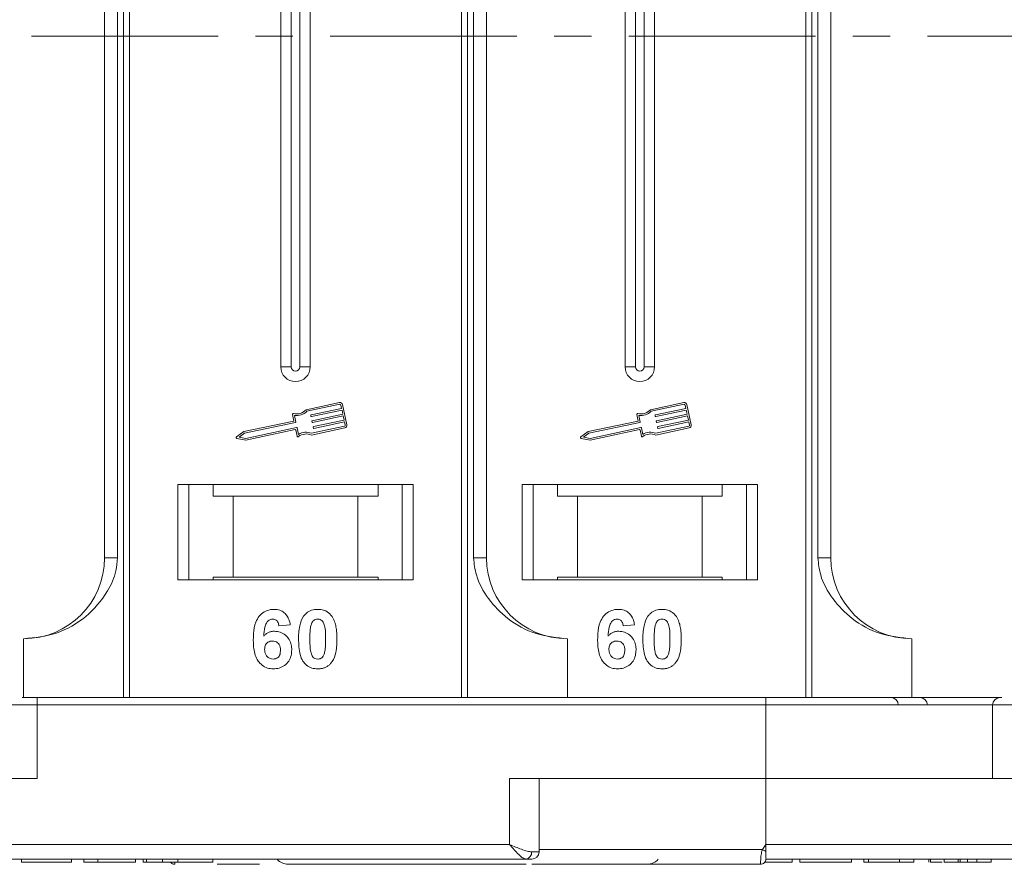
# Model space of a CAD drawing. Header units: millimetres. Extents: x 2145 to 3607, y 659 to 1692.
# Tile 10 of 85: x 2800 to 2867, y 919 to 977. Entities that reach past the tile are written whole.
import ezdxf

# ---------------------------------------------------------------- set-up
doc = ezdxf.new("R2010")
doc.units = ezdxf.units.MM
doc.linetypes.add('CENTERX2', pattern=[20.32, 12.7, -2.54, 2.54, -2.54])

msp = doc.modelspace()

# ---------------------------------------------------------------- linework, layer by layer
at = {"color": 7, "linetype": 'Continuous', "lineweight": 15}
for p, q in [((2807.513, 1020.696), (2807.513, 975.696)), ((2807.932, 975.696), (2807.932, 1020.696)), ((2830.508, 1020.696), (2830.508, 975.696)), ((2830.927, 975.696), (2830.927, 1020.696)), ((2853.938, 1020.696), (2853.938, 975.696)), ((2854.357, 975.696), (2854.357, 1020.696)), ((2806.22, 1011.196), (2806.22, 975.696)), ((2807.105, 975.696), (2807.105, 1011.196)), ((2831.335, 1011.196), (2831.335, 975.696)), ((2832.22, 975.696), (2832.22, 1011.196)), ((2854.764, 1011.196), (2854.764, 975.696)), ((2855.65, 975.696), (2855.65, 1011.196)), ((2818.22, 998.196), (2818.22, 975.696)), ((2818.935, 998.196), (2818.935, 975.696)), ((2819.505, 975.696), (2819.505, 998.196)), ((2820.22, 975.696), (2820.22, 998.196)), ((2841.65, 998.196), (2841.65, 975.696)), ((2842.365, 998.196), (2842.365, 975.696)), ((2842.935, 975.696), (2842.935, 998.196)), ((2843.65, 975.696), (2843.65, 998.196)), ((2806.22, 975.696), (2806.22, 940.196)), ((2807.105, 940.196), (2807.105, 975.696)), ((2807.513, 975.696), (2807.513, 930.696)), ((2807.932, 930.696), (2807.932, 975.696)), ((2818.22, 975.696), (2818.22, 953.196)), ((2818.935, 975.696), (2818.935, 953.196)), ((2819.505, 953.196), (2819.505, 975.696)), ((2820.22, 953.196), (2820.22, 975.696)), ((2830.508, 975.696), (2830.508, 930.696)), ((2830.927, 930.696), (2830.927, 975.696)), ((2831.335, 975.696), (2831.335, 940.196)), ((2832.22, 940.196), (2832.22, 975.696)), ((2841.65, 975.696), (2841.65, 953.196)), ((2842.365, 975.696), (2842.365, 953.196)), ((2842.935, 953.196), (2842.935, 975.696)), ((2843.65, 953.196), (2843.65, 975.696)), ((2853.938, 975.696), (2853.938, 930.696)), ((2854.357, 930.696), (2854.357, 975.696)), ((2854.764, 975.696), (2854.764, 940.196)), ((2855.65, 940.196), (2855.65, 975.696)), ((2818.935, 953.196), (2818.22, 953.196)), ((2820.22, 953.196), (2819.505, 953.196)), ((2842.365, 953.196), (2841.65, 953.196)), ((2843.65, 953.196), (2842.935, 953.196)), ((2822.217, 950.762), (2819.938, 950.281)), ((2845.646, 950.762), (2843.367, 950.281)), ((2822.241, 950.648), (2819.998, 950.174)), ((2820.276, 949.932), (2822.359, 950.372)), ((2822.383, 950.257), (2820.301, 949.818)), ((2822.359, 950.372), (2822.31, 950.602)), ((2822.444, 949.97), (2822.383, 950.257)), ((2822.717, 949.248), (2822.425, 950.626)), ((2845.67, 950.648), (2843.428, 950.174)), ((2843.706, 949.932), (2845.788, 950.372)), ((2845.813, 950.257), (2843.73, 949.818)), ((2845.788, 950.372), (2845.74, 950.602)), ((2845.873, 949.97), (2845.813, 950.257)), ((2846.146, 949.248), (2845.855, 950.626)), ((2819.11, 949.506), (2815.711, 948.788)), ((2819.22, 949.409), (2815.759, 948.678)), ((2819.016, 949.95), (2819.11, 949.506)), ((2819.149, 949.888), (2819.243, 949.444)), ((2820.266, 949.84), (2820.254, 949.898)), ((2820.351, 949.438), (2820.339, 949.495)), ((2820.361, 949.53), (2822.444, 949.97)), ((2822.468, 949.855), (2820.386, 949.415)), ((2820.446, 949.128), (2822.529, 949.568)), ((2822.553, 949.453), (2820.471, 949.013)), ((2822.529, 949.568), (2822.468, 949.855)), ((2822.602, 949.223), (2822.553, 949.453)), ((2842.539, 949.506), (2839.141, 948.788)), ((2842.65, 949.409), (2839.188, 948.678)), ((2842.445, 949.95), (2842.539, 949.506)), ((2842.578, 949.888), (2842.672, 949.444)), ((2843.695, 949.84), (2843.683, 949.898)), ((2843.78, 949.438), (2843.768, 949.495)), ((2843.791, 949.53), (2845.873, 949.97)), ((2845.898, 949.855), (2843.815, 949.415)), ((2843.876, 949.128), (2845.958, 949.568)), ((2845.983, 949.453), (2843.9, 949.013)), ((2845.958, 949.568), (2845.898, 949.855)), ((2846.031, 949.223), (2845.983, 949.453)), ((2815.711, 948.788), (2815.209, 948.437)), ((2815.832, 948.333), (2819.293, 949.064)), ((2815.832, 948.213), (2819.202, 948.925)), ((2819.237, 948.903), (2819.325, 948.487)), ((2819.328, 949.042), (2819.422, 948.598)), ((2820.302, 948.557), (2822.581, 949.039)), ((2820.314, 948.68), (2822.556, 949.154)), ((2820.436, 949.036), (2820.424, 949.093)), ((2839.141, 948.788), (2838.638, 948.437)), ((2839.261, 948.333), (2842.722, 949.064)), ((2839.262, 948.213), (2842.632, 948.925)), ((2842.667, 948.903), (2842.754, 948.487)), ((2842.757, 949.042), (2842.851, 948.598)), ((2843.732, 948.557), (2846.01, 949.039)), ((2843.743, 948.68), (2845.986, 949.154)), ((2843.865, 949.036), (2843.853, 949.093)), ((2815.231, 948.331), (2815.832, 948.213)), ((2815.759, 948.678), (2815.39, 948.42)), ((2815.39, 948.42), (2815.832, 948.333)), ((2838.661, 948.331), (2839.262, 948.213)), ((2839.188, 948.678), (2838.819, 948.42)), ((2838.819, 948.42), (2839.261, 948.333)), ((2827.22, 945.196), (2811.22, 945.196)), ((2811.22, 945.196), (2811.22, 938.696)), ((2811.97, 938.696), (2811.97, 945.196)), ((2813.606, 945.196), (2813.606, 944.396)), ((2824.834, 944.396), (2824.834, 945.196)), ((2826.47, 945.196), (2826.47, 938.696)), ((2827.22, 938.696), (2827.22, 945.196)), ((2850.65, 945.196), (2834.65, 945.196)), ((2834.65, 945.196), (2834.65, 938.696)), ((2835.4, 938.696), (2835.4, 945.196)), ((2837.036, 945.196), (2837.036, 944.396)), ((2848.263, 944.396), (2848.263, 945.196)), ((2849.9, 945.196), (2849.9, 938.696)), ((2850.65, 938.696), (2850.65, 945.196)), ((2813.606, 944.396), (2814.97, 944.396)), ((2814.97, 944.396), (2814.97, 938.896)), ((2814.97, 944.396), (2823.47, 944.396)), ((2823.47, 938.896), (2823.47, 944.396)), ((2823.47, 944.396), (2824.834, 944.396)), ((2837.036, 944.396), (2838.4, 944.396)), ((2838.4, 944.396), (2838.4, 938.896)), ((2838.4, 944.396), (2846.9, 944.396)), ((2846.9, 938.896), (2846.9, 944.396)), ((2846.9, 944.396), (2848.263, 944.396)), ((2806.22, 940.196), (2807.105, 940.196)), ((2831.335, 940.196), (2832.22, 940.196)), ((2854.764, 940.196), (2855.65, 940.196)), ((2811.22, 938.696), (2827.22, 938.696)), ((2814.97, 938.896), (2813.606, 938.896)), ((2813.606, 938.696), (2813.606, 938.896)), ((2814.97, 938.896), (2823.47, 938.896)), ((2824.834, 938.896), (2823.47, 938.896)), ((2824.834, 938.896), (2824.834, 938.696)), ((2834.65, 938.696), (2850.65, 938.696)), ((2838.4, 938.896), (2837.036, 938.896)), ((2837.036, 938.696), (2837.036, 938.896)), ((2838.4, 938.896), (2846.9, 938.896)), ((2848.263, 938.896), (2846.9, 938.896)), ((2848.263, 938.896), (2848.263, 938.696)), ((2818.861, 935.652), (2818.092, 935.568)), ((2842.291, 935.652), (2841.521, 935.568)), ((2800.72, 930.696), (2800.72, 934.696)), ((2837.72, 934.696), (2837.72, 930.696)), ((2861.15, 934.696), (2861.15, 930.696)), ((2801.649, 930.196), (2801.649, 930.696)), ((2851.22, 930.696), (2801.649, 930.696)), ((2851.22, 930.196), (2851.22, 930.696)), ((2799.649, 930.196), (2801.649, 930.196)), ((2801.649, 925.196), (2801.649, 930.196)), ((2801.649, 930.196), (2851.22, 930.196)), ((2851.22, 930.196), (2851.22, 925.196)), ((2851.22, 930.196), (2866.649, 930.196)), ((2866.649, 930.196), (2866.649, 925.196)), ((2866.649, 930.196), (2868.649, 930.196)), ((2784.22, 925.196), (2801.649, 925.196)), ((2851.22, 925.196), (2833.792, 925.196)), ((2833.792, 925.196), (2833.792, 920.696)), ((2835.792, 920.196), (2835.792, 925.196)), ((2851.22, 920.696), (2851.22, 925.196)), ((2851.22, 925.196), (2868.649, 925.196)), ((2833.792, 920.696), (2784.22, 920.696)), ((2850.986, 920.346), (2851.22, 920.696)), ((2900.792, 920.696), (2851.22, 920.696)), ((2835.282, 920.196), (2835.792, 920.196)), ((2835.792, 920.346), (2850.986, 920.346)), ((2784.22, 919.696), (2808.848, 919.696)), ((2784.22, 919.696), (2834.91, 919.696)), ((2800.579, 919.696), (2800.579, 919.496)), ((2800.579, 919.496), (2803.977, 919.496)), ((2803.977, 919.696), (2803.977, 919.496)), ((2804.81, 919.696), (2804.81, 919.496)), ((2804.81, 919.496), (2805.771, 919.496)), ((2805.771, 919.696), (2805.771, 919.496)), ((2805.771, 919.496), (2808.335, 919.496)), ((2808.335, 919.696), (2808.335, 919.496)), ((2808.848, 919.696), (2808.848, 919.496)), ((2809.072, 919.696), (2809.072, 919.496)), ((2810.159, 919.696), (2810.159, 919.496)), ((2811, 919.346), (2811, 919.346)), ((2811.213, 919.696), (2811.213, 919.496)), ((2813.592, 919.696), (2813.592, 919.496)), ((2850.87, 919.346), (2850.87, 919.346)), ((2851.22, 919.698), (2851.22, 919.696)), ((2851.22, 919.696), (2901.91, 919.696)), ((2851.22, 919.696), (2875.848, 919.696)), ((2853.021, 919.696), (2853.021, 919.496)), ((2853.534, 919.496), (2853.534, 919.696)), ((2853.534, 919.496), (2857.06, 919.496)), ((2857.06, 919.696), (2857.06, 919.496)), ((2857.893, 919.696), (2857.893, 919.496)), ((2857.893, 919.496), (2858.214, 919.496)), ((2858.214, 919.696), (2858.214, 919.496)), ((2858.214, 919.496), (2860.329, 919.496)), ((2860.329, 919.496), (2860.329, 919.696)), ((2860.329, 919.496), (2861.291, 919.496)), ((2861.291, 919.696), (2861.291, 919.496)), ((2862.316, 919.696), (2862.316, 919.496)), ((2862.425, 919.696), (2862.425, 919.496)), ((2863.348, 919.696), (2863.348, 919.496)), ((2864.31, 919.496), (2863.348, 919.496)), ((2864.31, 919.696), (2864.31, 919.496)), ((2864.44, 919.696), (2864.44, 919.496)), ((2864.955, 919.696), (2864.955, 919.496)), ((2865.592, 919.696), (2865.592, 919.496)), ((2865.592, 919.496), (2866.553, 919.496)), ((2866.553, 919.696), (2866.553, 919.496))]:
    msp.add_line(p, q, dxfattribs=at)
at = {"color": 1, "linetype": 'CENTERX2', "lineweight": 13}
msp.add_line((3443.874, 975.696), (2605.791, 975.696), dxfattribs=at)
at = {"color": 7, "linetype": 'Continuous', "lineweight": 15}
for centre, radius, start, end in [((2819.22, 953.196), 1, 180, 0), ((2819.22, 953.196), 0.285, 180, 0), ((2842.65, 953.196), 1, 180, 0), ((2842.65, 953.196), 0.285, 180, 0), ((2822.253, 950.59), 0.176, 11.9297, 101.9297), ((2845.682, 950.59), 0.176, 11.9297, 101.9297), ((2819.292, 950.868), 0.873, 256.41469, 317.74736), ((2819.292, 950.868), 0.99, 261.69305, 315.48899), ((2822.253, 950.59), 0.0587, 11.9297, 101.9297), ((2842.721, 950.868), 0.873, 256.41469, 317.74736), ((2842.721, 950.868), 0.99, 261.69305, 315.48899), ((2845.682, 950.59), 0.0587, 11.9297, 101.9297), ((2819.073, 949.962), 0.0587, 76.41469, 191.9297), ((2819.214, 949.438), 0.0294, 281.9297, 11.9297), ((2820.282, 949.904), 0.0294, 101.9297, 191.9297), ((2820.295, 949.846), 0.0294, 191.9297, 281.9297), ((2820.367, 949.502), 0.0294, 101.9297, 191.9297), ((2820.38, 949.444), 0.0294, 191.9297, 281.9297), ((2842.503, 949.962), 0.0587, 76.41469, 191.9297), ((2842.644, 949.438), 0.0294, 281.9297, 11.9297), ((2843.712, 949.904), 0.0294, 101.9297, 191.9297), ((2843.724, 949.846), 0.0294, 191.9297, 281.9297), ((2843.797, 949.502), 0.0294, 101.9297, 191.9297), ((2843.809, 949.444), 0.0294, 191.9297, 281.9297), ((2819.208, 948.897), 0.0294, 11.9297, 101.9297), ((2819.299, 949.036), 0.0294, 11.9297, 101.9297), ((2819.949, 947.759), 0.99, 68.37041, 122.16635), ((2820.452, 949.099), 0.0294, 101.9297, 191.9297), ((2820.465, 949.042), 0.0294, 191.9297, 281.9297), ((2822.544, 949.211), 0.0587, 281.9297, 11.9297), ((2822.544, 949.211), 0.176, 281.9297, 11.9297), ((2842.638, 948.897), 0.0294, 11.9297, 101.9297), ((2842.728, 949.036), 0.0294, 11.9297, 101.9297), ((2843.378, 947.759), 0.99, 68.37041, 122.16635), ((2843.882, 949.099), 0.0294, 101.9297, 191.9297), ((2843.894, 949.042), 0.0294, 191.9297, 281.9297), ((2845.974, 949.211), 0.0587, 281.9297, 11.9297), ((2845.974, 949.211), 0.176, 281.9297, 11.9297), ((2815.243, 948.389), 0.0587, 124.95116, 258.90824), ((2819.382, 948.499), 0.0587, 191.9297, 307.44471), ((2819.949, 947.759), 0.873, 66.11204, 127.44471), ((2838.672, 948.389), 0.0587, 124.95116, 258.90824), ((2842.812, 948.499), 0.0587, 191.9297, 307.44471), ((2843.378, 947.759), 0.873, 66.11204, 127.44471), ((2800.72, 940.196), 5.5, 270, 0), ((2837.72, 940.196), 5.5, 180, 270), ((2861.15, 940.196), 5.5, 180, 270), ((2859.738, 930.196), 0.5, 0, 90), ((2861.721, 930.196), 0.5, 0, 90), ((2867.149, 930.196), 0.5, 90, 180), ((2834.835, 920.14), 0.451, 279.5202, 7.08135), ((2835.292, 920.196), 0.5, 270, 0), ((2886.764, 987.273), 75.89, 241.87179, 242.07191), ((2811, 919.696), 0.35, 215.64347, 270.00182), ((2818.72, 920.346), 1, 221.2946, 270), ((2843.15, 920.346), 1, 270, 319.04573), ((2850.87, 919.696), 0.35, 269.99809, 359.99965)]:
    msp.add_arc(centre, radius, start, end, dxfattribs=at)
for points, knots in [([(2800.72, 934.696), (2801.48, 934.772), (2803, 934.925), (2805.022, 936.115), (2806.354, 937.665), (2807.014, 939.109), (2807.081, 939.902), (2807.105, 940.196)], [0, 0, 0, 0, 0.249096, 0.498243, 0.745205, 0.90541, 1, 1, 1, 1]), ([(2831.335, 940.196), (2831.378, 939.805), (2831.49, 938.806), (2832.313, 937.352), (2833.683, 935.939), (2835.548, 934.903), (2836.999, 934.764), (2837.72, 934.696)], [0, 0, 0, 0, 0.125713, 0.321276, 0.524466, 0.763484, 1, 1, 1, 1]), ([(2854.764, 940.196), (2854.808, 939.805), (2854.919, 938.806), (2855.743, 937.352), (2857.112, 935.939), (2858.978, 934.903), (2860.428, 934.764), (2861.15, 934.696)], [0, 0, 0, 0, 0.125713, 0.321276, 0.524466, 0.763484, 1, 1, 1, 1]), ([(2816.348, 934.642), (2816.351, 934.775), (2816.36, 935.177), (2816.451, 935.733), (2816.729, 936.241), (2817.076, 936.544), (2817.445, 936.681), (2817.679, 936.692), (2817.763, 936.696)], [0, 0, 0, 0, 0.142337, 0.429127, 0.589943, 0.751205, 0.909895, 1, 1, 1, 1]), ([(2817.763, 936.696), (2817.899, 936.685), (2818.145, 936.666), (2818.458, 936.482), (2818.699, 936.205), (2818.815, 935.908), (2818.851, 935.709), (2818.861, 935.652)], [0, 0, 0, 0, 0.242691, 0.439002, 0.635006, 0.895059, 1, 1, 1, 1]), ([(2819.821, 936.29), (2819.865, 936.34), (2819.956, 936.442), (2820.124, 936.557), (2820.313, 936.64), (2820.482, 936.678), (2820.624, 936.693), (2820.696, 936.695), (2820.733, 936.696)], [0, 0, 0, 0, 0.193776, 0.3936, 0.587864, 0.788908, 0.894169, 1, 1, 1, 1]), ([(2820.733, 936.696), (2820.8, 936.694), (2820.934, 936.689), (2821.132, 936.645), (2821.323, 936.568), (2821.468, 936.469), (2821.575, 936.371), (2821.623, 936.313), (2821.648, 936.285)], [0, 0, 0, 0, 0.192627, 0.388684, 0.582013, 0.783201, 0.891038, 1, 1, 1, 1]), ([(2839.778, 934.642), (2839.781, 934.775), (2839.789, 935.177), (2839.88, 935.733), (2840.158, 936.241), (2840.505, 936.544), (2840.875, 936.681), (2841.108, 936.692), (2841.193, 936.696)], [0, 0, 0, 0, 0.142337, 0.429127, 0.589943, 0.751205, 0.909895, 1, 1, 1, 1]), ([(2841.193, 936.696), (2841.329, 936.685), (2841.575, 936.666), (2841.887, 936.482), (2842.129, 936.205), (2842.244, 935.908), (2842.28, 935.709), (2842.291, 935.652)], [0, 0, 0, 0, 0.242691, 0.439002, 0.635006, 0.895059, 1, 1, 1, 1]), ([(2843.251, 936.29), (2843.295, 936.34), (2843.385, 936.442), (2843.554, 936.557), (2843.743, 936.64), (2843.912, 936.678), (2844.053, 936.693), (2844.126, 936.695), (2844.162, 936.696)], [0, 0, 0, 0, 0.193776, 0.3936, 0.587864, 0.788908, 0.894169, 1, 1, 1, 1]), ([(2844.162, 936.696), (2844.229, 936.694), (2844.364, 936.689), (2844.562, 936.645), (2844.753, 936.568), (2844.897, 936.469), (2845.004, 936.371), (2845.053, 936.313), (2845.077, 936.285)], [0, 0, 0, 0, 0.192627, 0.388684, 0.582013, 0.783201, 0.891038, 1, 1, 1, 1]), ([(2817.665, 936.029), (2817.611, 936.024), (2817.503, 936.013), (2817.35, 935.913), (2817.208, 935.741), (2817.1, 935.379), (2817.076, 935.078), (2817.059, 934.874)], [0, 0, 0, 0, 0.112049, 0.22438, 0.370115, 0.570276, 1, 1, 1, 1]), ([(2818.092, 935.568), (2818.079, 935.645), (2818.06, 935.767), (2817.97, 935.911), (2817.864, 935.992), (2817.756, 936.025), (2817.69, 936.028), (2817.665, 936.029)], [0, 0, 0, 0, 0.33384, 0.5245467, 0.7163724, 0.8918244, 1, 1, 1, 1]), ([(2819.425, 934.677), (2819.428, 934.81), (2819.433, 935.113), (2819.505, 935.641), (2819.646, 936.061), (2819.804, 936.267), (2819.821, 936.29)], [0, 0, 0, 0, 0.237381, 0.538918, 0.949082, 1, 1, 1, 1]), ([(2820.28, 935.636), (2820.304, 935.706), (2820.342, 935.818), (2820.45, 935.944), (2820.574, 936.01), (2820.673, 936.027), (2820.727, 936.029), (2820.733, 936.029)], [0, 0, 0, 0, 0.334804, 0.542561, 0.750382, 0.970721, 1, 1, 1, 1]), ([(2820.733, 936.029), (2820.79, 936.023), (2820.891, 936.013), (2821.02, 935.938), (2821.13, 935.798), (2821.23, 935.527), (2821.267, 935.13), (2821.27, 934.824), (2821.271, 934.669)], [0, 0, 0, 0, 0.105646, 0.186221, 0.267042, 0.431541, 0.712708, 1, 1, 1, 1]), ([(2821.648, 936.285), (2821.687, 936.231), (2821.767, 936.121), (2821.872, 935.889), (2821.962, 935.594), (2822.012, 935.262), (2822.037, 934.953), (2822.039, 934.763), (2822.041, 934.669)], [0, 0, 0, 0, 0.118432, 0.239329, 0.449434, 0.664178, 0.83182, 1, 1, 1, 1]), ([(2841.094, 936.029), (2841.04, 936.024), (2840.932, 936.013), (2840.78, 935.913), (2840.638, 935.741), (2840.529, 935.379), (2840.505, 935.078), (2840.489, 934.874)], [0, 0, 0, 0, 0.112049, 0.22438, 0.370115, 0.570276, 1, 1, 1, 1]), ([(2841.521, 935.568), (2841.509, 935.645), (2841.489, 935.767), (2841.399, 935.911), (2841.294, 935.992), (2841.186, 936.025), (2841.119, 936.028), (2841.094, 936.029)], [0, 0, 0, 0, 0.33384, 0.5245467, 0.7163724, 0.8918244, 1, 1, 1, 1]), ([(2842.855, 934.677), (2842.857, 934.81), (2842.862, 935.113), (2842.934, 935.641), (2843.075, 936.061), (2843.233, 936.267), (2843.251, 936.29)], [0, 0, 0, 0, 0.237381, 0.538918, 0.949082, 1, 1, 1, 1]), ([(2843.71, 935.636), (2843.733, 935.706), (2843.771, 935.818), (2843.88, 935.944), (2844.003, 936.01), (2844.102, 936.027), (2844.156, 936.029), (2844.162, 936.029)], [0, 0, 0, 0, 0.334804, 0.542561, 0.750382, 0.970721, 1, 1, 1, 1]), ([(2844.162, 936.029), (2844.22, 936.023), (2844.321, 936.013), (2844.449, 935.938), (2844.56, 935.798), (2844.66, 935.527), (2844.696, 935.13), (2844.699, 934.824), (2844.701, 934.669)], [0, 0, 0, 0, 0.105646, 0.186221, 0.267042, 0.431541, 0.712708, 1, 1, 1, 1]), ([(2845.077, 936.285), (2845.117, 936.231), (2845.196, 936.121), (2845.302, 935.889), (2845.391, 935.594), (2845.441, 935.262), (2845.466, 934.953), (2845.469, 934.763), (2845.47, 934.669)], [0, 0, 0, 0, 0.118432, 0.239329, 0.449434, 0.664178, 0.83182, 1, 1, 1, 1]), ([(2820.194, 934.669), (2820.195, 934.735), (2820.196, 934.869), (2820.202, 935.049), (2820.212, 935.211), (2820.226, 935.354), (2820.244, 935.496), (2820.268, 935.59), (2820.28, 935.636)], [0, 0, 0, 0, 0.20527, 0.410616, 0.557148, 0.703844, 0.851475, 1, 1, 1, 1]), ([(2843.624, 934.669), (2843.624, 934.735), (2843.625, 934.869), (2843.631, 935.049), (2843.641, 935.211), (2843.655, 935.354), (2843.674, 935.496), (2843.698, 935.59), (2843.71, 935.636)], [0, 0, 0, 0, 0.20527, 0.410616, 0.557148, 0.703844, 0.851475, 1, 1, 1, 1]), ([(2817.059, 934.874), (2817.105, 934.922), (2817.2, 935.02), (2817.345, 935.111), (2817.473, 935.161), (2817.571, 935.189), (2817.675, 935.205), (2817.746, 935.207), (2817.782, 935.209)], [0, 0, 0, 0, 0.243654, 0.49576, 0.617892, 0.741503, 0.870025, 1, 1, 1, 1]), ([(2817.782, 935.209), (2817.917, 935.196), (2818.19, 935.171), (2818.538, 934.956), (2818.804, 934.654), (2818.945, 934.301), (2818.958, 934.057), (2818.964, 933.949)], [0, 0, 0, 0, 0.210216, 0.421975, 0.620016, 0.831037, 1, 1, 1, 1]), ([(2820.733, 932.644), (2820.598, 932.655), (2820.326, 932.675), (2819.972, 932.873), (2819.684, 933.187), (2819.451, 933.798), (2819.436, 934.318), (2819.425, 934.677)], [0, 0, 0, 0, 0.1475277, 0.2965695, 0.43214, 0.6087374, 1, 1, 1, 1]), ([(2820.733, 933.311), (2820.665, 933.319), (2820.555, 933.332), (2820.426, 933.419), (2820.323, 933.569), (2820.23, 933.841), (2820.201, 934.231), (2820.197, 934.522), (2820.194, 934.669)], [0, 0, 0, 0, 0.125351, 0.202197, 0.279182, 0.459742, 0.727968, 1, 1, 1, 1]), ([(2821.271, 934.669), (2821.271, 934.602), (2821.27, 934.469), (2821.264, 934.288), (2821.254, 934.127), (2821.24, 933.985), (2821.221, 933.843), (2821.198, 933.75), (2821.186, 933.704)], [0, 0, 0, 0, 0.205942, 0.411959, 0.558149, 0.704502, 0.851801, 1, 1, 1, 1]), ([(2822.041, 934.669), (2822.038, 934.535), (2822.033, 934.232), (2821.963, 933.711), (2821.825, 933.289), (2821.668, 933.081), (2821.645, 933.051)], [0, 0, 0, 0, 0.236629, 0.537361, 0.932986, 1, 1, 1, 1]), ([(2840.489, 934.874), (2840.535, 934.922), (2840.629, 935.02), (2840.775, 935.111), (2840.902, 935.161), (2841.001, 935.189), (2841.105, 935.205), (2841.176, 935.207), (2841.211, 935.209)], [0, 0, 0, 0, 0.243654, 0.49576, 0.617892, 0.741503, 0.870025, 1, 1, 1, 1]), ([(2841.211, 935.209), (2841.347, 935.196), (2841.619, 935.171), (2841.968, 934.956), (2842.233, 934.654), (2842.375, 934.301), (2842.388, 934.057), (2842.393, 933.949)], [0, 0, 0, 0, 0.210216, 0.421975, 0.620016, 0.831037, 1, 1, 1, 1]), ([(2844.162, 932.644), (2844.027, 932.655), (2843.755, 932.675), (2843.402, 932.873), (2843.113, 933.187), (2842.88, 933.798), (2842.865, 934.318), (2842.855, 934.677)], [0, 0, 0, 0, 0.1475277, 0.2965695, 0.43214, 0.6087374, 1, 1, 1, 1]), ([(2844.162, 933.311), (2844.094, 933.319), (2843.984, 933.332), (2843.855, 933.419), (2843.753, 933.569), (2843.659, 933.841), (2843.63, 934.231), (2843.626, 934.522), (2843.624, 934.669)], [0, 0, 0, 0, 0.125351, 0.202197, 0.279182, 0.459742, 0.727968, 1, 1, 1, 1]), ([(2844.701, 934.669), (2844.7, 934.602), (2844.699, 934.469), (2844.694, 934.288), (2844.683, 934.127), (2844.669, 933.985), (2844.651, 933.843), (2844.627, 933.75), (2844.615, 933.704)], [0, 0, 0, 0, 0.205942, 0.411959, 0.558149, 0.704502, 0.851801, 1, 1, 1, 1]), ([(2845.47, 934.669), (2845.468, 934.535), (2845.463, 934.232), (2845.392, 933.711), (2845.254, 933.289), (2845.097, 933.081), (2845.074, 933.051)], [0, 0, 0, 0, 0.236629, 0.537361, 0.932986, 1, 1, 1, 1]), ([(2817.706, 932.644), (2817.57, 932.655), (2817.299, 932.676), (2816.939, 932.877), (2816.647, 933.182), (2816.407, 933.718), (2816.352, 934.229), (2816.349, 934.584), (2816.348, 934.642)], [0, 0, 0, 0, 0.148269, 0.297647, 0.442421, 0.607851, 0.935658, 1, 1, 1, 1]), ([(2817.118, 933.967), (2817.122, 934.049), (2817.13, 934.185), (2817.222, 934.355), (2817.344, 934.463), (2817.492, 934.532), (2817.6, 934.539), (2817.652, 934.542)], [0, 0, 0, 0, 0.2767209, 0.4568705, 0.6370074, 0.8240683, 1, 1, 1, 1]), ([(2817.652, 934.542), (2817.72, 934.537), (2817.845, 934.527), (2818.005, 934.432), (2818.124, 934.297), (2818.186, 934.113), (2818.192, 933.98), (2818.194, 933.91)], [0, 0, 0, 0, 0.213757, 0.394944, 0.576585, 0.777311, 1, 1, 1, 1]), ([(2841.135, 932.644), (2841, 932.655), (2840.728, 932.676), (2840.369, 932.877), (2840.077, 933.182), (2839.837, 933.718), (2839.782, 934.229), (2839.778, 934.584), (2839.778, 934.642)], [0, 0, 0, 0, 0.148269, 0.297647, 0.442421, 0.607851, 0.935658, 1, 1, 1, 1]), ([(2840.547, 933.967), (2840.552, 934.049), (2840.56, 934.185), (2840.651, 934.355), (2840.773, 934.463), (2840.922, 934.532), (2841.029, 934.539), (2841.081, 934.542)], [0, 0, 0, 0, 0.2767209, 0.4568705, 0.6370074, 0.8240683, 1, 1, 1, 1]), ([(2841.081, 934.542), (2841.149, 934.537), (2841.274, 934.527), (2841.435, 934.432), (2841.554, 934.297), (2841.616, 934.113), (2841.621, 933.98), (2841.624, 933.91)], [0, 0, 0, 0, 0.213757, 0.394944, 0.576585, 0.777311, 1, 1, 1, 1]), ([(2817.69, 933.311), (2817.623, 933.318), (2817.486, 933.333), (2817.31, 933.45), (2817.184, 933.607), (2817.126, 933.789), (2817.12, 933.909), (2817.118, 933.967)], [0, 0, 0, 0, 0.207905, 0.419981, 0.630626, 0.821735, 1, 1, 1, 1]), ([(2818.194, 933.91), (2818.19, 933.824), (2818.184, 933.686), (2818.111, 933.507), (2818.001, 933.398), (2817.857, 933.324), (2817.749, 933.316), (2817.69, 933.311)], [0, 0, 0, 0, 0.2886974, 0.4635526, 0.6399417, 0.8018084, 1, 1, 1, 1]), ([(2818.964, 933.949), (2818.956, 933.815), (2818.94, 933.545), (2818.775, 933.163), (2818.489, 932.864), (2818.116, 932.673), (2817.843, 932.654), (2817.706, 932.644)], [0, 0, 0, 0, 0.1978309, 0.3972998, 0.5989102, 0.7987412, 1, 1, 1, 1]), ([(2821.186, 933.704), (2821.162, 933.635), (2821.124, 933.523), (2821.017, 933.398), (2820.895, 933.332), (2820.796, 933.314), (2820.741, 933.311), (2820.733, 933.311)], [0, 0, 0, 0, 0.3336776, 0.5404125, 0.7472639, 0.9612091, 1, 1, 1, 1]), ([(2841.12, 933.311), (2841.052, 933.318), (2840.915, 933.333), (2840.74, 933.45), (2840.613, 933.607), (2840.555, 933.789), (2840.55, 933.909), (2840.547, 933.967)], [0, 0, 0, 0, 0.207905, 0.419981, 0.630626, 0.821735, 1, 1, 1, 1]), ([(2841.624, 933.91), (2841.62, 933.824), (2841.613, 933.686), (2841.54, 933.507), (2841.43, 933.398), (2841.286, 933.324), (2841.179, 933.316), (2841.12, 933.311)], [0, 0, 0, 0, 0.2886974, 0.4635526, 0.6399417, 0.8018084, 1, 1, 1, 1]), ([(2842.393, 933.949), (2842.385, 933.815), (2842.37, 933.545), (2842.204, 933.163), (2841.919, 932.864), (2841.545, 932.673), (2841.272, 932.654), (2841.135, 932.644)], [0, 0, 0, 0, 0.1978309, 0.3972998, 0.5989102, 0.7987412, 1, 1, 1, 1]), ([(2844.615, 933.704), (2844.592, 933.635), (2844.554, 933.523), (2844.446, 933.398), (2844.325, 933.332), (2844.225, 933.314), (2844.171, 933.311), (2844.162, 933.311)], [0, 0, 0, 0, 0.3336776, 0.5404125, 0.7472639, 0.9612091, 1, 1, 1, 1]), ([(2821.645, 933.051), (2821.6, 933.001), (2821.51, 932.899), (2821.341, 932.783), (2821.153, 932.7), (2820.983, 932.662), (2820.842, 932.647), (2820.769, 932.645), (2820.733, 932.644)], [0, 0, 0, 0, 0.193769, 0.393564, 0.587886, 0.789131, 0.894283, 1, 1, 1, 1]), ([(2845.074, 933.051), (2845.03, 933.001), (2844.94, 932.899), (2844.771, 932.783), (2844.582, 932.7), (2844.413, 932.662), (2844.272, 932.647), (2844.199, 932.645), (2844.162, 932.644)], [0, 0, 0, 0, 0.193769, 0.393564, 0.587886, 0.789131, 0.894283, 1, 1, 1, 1]), ([(2801.649, 930.696), (2801.49, 930.696), (2801.164, 930.696), (2800.804, 930.696), (2800.66, 930.696), (2800.627, 930.696)], [0, 0, 0, 0, 0.421218, 0.866389, 1, 1, 1, 1]), ([(2867.277, 930.696), (2866.987, 930.696), (2865.742, 930.696), (2863.096, 930.696), (2859.373, 930.696), (2855.286, 930.696), (2852.561, 930.696), (2851.22, 930.696)], [0, 0, 0, 0, 0.060519, 0.259148, 0.513188, 0.76031, 1, 1, 1, 1]), ([(2834.91, 919.696), (2834.842, 919.713), (2834.698, 919.748), (2834.419, 919.999), (2834.109, 920.328), (2833.898, 920.573), (2833.792, 920.696)], [0, 0, 0, 0, 0.23435, 0.498195, 0.748869, 1, 1, 1, 1]), ([(2833.792, 920.696), (2834.061, 920.579), (2834.48, 920.399), (2834.978, 920.227), (2835.188, 920.206), (2835.282, 920.196)], [0, 0, 0, 0, 0.498413, 0.772928, 1, 1, 1, 1]), ([(2850.87, 919.346), (2850.87, 919.353), (2850.869, 919.366), (2850.87, 919.469), (2850.872, 919.615), (2850.884, 919.799), (2850.903, 919.981), (2850.933, 920.168), (2850.969, 920.29), (2850.986, 920.346)], [0, 0, 0, 0, 0.172016, 0.312756, 0.499599, 0.630391, 0.758026, 0.889228, 1, 1, 1, 1]), ([(2851.22, 920.221), (2851.22, 920.129), (2851.22, 919.944), (2851.22, 919.782), (2851.22, 919.752), (2851.22, 919.743)], [0, 0, 0, 0, 0.412979, 0.825987, 1, 1, 1, 1]), ([(2808.848, 919.496), (2808.849, 919.496), (2808.85, 919.496), (2808.865, 919.496), (2808.889, 919.496), (2808.93, 919.496), (2808.987, 919.496), (2809.043, 919.496), (2809.072, 919.496)], [0, 0, 0, 0, 0.1539502, 0.3081809, 0.478699, 0.6499612, 0.8242026, 1, 1, 1, 1]), ([(2809.072, 919.496), (2809.132, 919.496), (2809.251, 919.496), (2809.569, 919.496), (2809.889, 919.496), (2810.131, 919.496), (2810.159, 919.496)], [0, 0, 0, 0, 0.250896, 0.502166, 0.940512, 1, 1, 1, 1]), ([(2810.159, 919.496), (2810.221, 919.496), (2810.346, 919.496), (2810.53, 919.496), (2810.705, 919.496), (2810.873, 919.496), (2811.042, 919.496), (2811.156, 919.496), (2811.213, 919.496)], [0, 0, 0, 0, 0.185429, 0.37219, 0.527708, 0.683877, 0.841678, 1, 1, 1, 1]), ([(2811, 919.466), (2811, 919.435), (2811, 919.364), (2811, 919.352), (2811, 919.346)], [0, 0, 0, 0, 0.449984, 1, 1, 1, 1]), ([(2811.213, 919.496), (2811.347, 919.496), (2811.75, 919.496), (2812.405, 919.496), (2813.023, 919.496), (2813.451, 919.496), (2813.582, 919.496), (2813.59, 919.496), (2813.592, 919.496)], [0, 0, 0, 0, 0.101398, 0.306996, 0.506144, 0.685262, 0.924557, 1, 1, 1, 1]), ([(2813.895, 919.346), (2814.24, 919.346), (2815.208, 919.346), (2816.152, 919.346), (2816.759, 919.346)], [0, 0, 0, 0, 0.3567195, 1, 1, 1, 1]), ([(2818.72, 919.346), (2818.766, 919.346), (2818.86, 919.346), (2819.631, 919.346), (2820.797, 919.346), (2822.268, 919.346), (2823.916, 919.346), (2825.855, 919.346), (2828.818, 919.346), (2831.871, 919.346), (2834.351, 919.346), (2834.91, 919.346)], [0, 0, 0, 0, 0.116114, 0.23577, 0.358733, 0.454818, 0.550887, 0.648986, 0.747068, 0.942991, 1, 1, 1, 1]), ([(2835.292, 919.346), (2835.543, 919.346), (2836.723, 919.346), (2839.269, 919.346), (2842.9, 919.346), (2846.892, 919.346), (2849.558, 919.346), (2850.87, 919.346)], [0, 0, 0, 0, 0.054031, 0.253851, 0.509638, 0.75851, 1, 1, 1, 1]), ([(2851.149, 919.496), (2851.379, 919.496), (2851.873, 919.496), (2852.461, 919.496), (2852.887, 919.496), (2853.012, 919.496), (2853.02, 919.496), (2853.021, 919.496)], [0, 0, 0, 0, 0.205315, 0.440495, 0.645988, 0.922246, 1, 1, 1, 1]), ([(2862.425, 919.496), (2862.48, 919.496), (2862.588, 919.496), (2862.87, 919.496), (2863.108, 919.496), (2863.223, 919.496)], [0, 0, 0, 0, 0.340796, 0.682573, 1, 1, 1, 1]), ([(2864.44, 919.496), (2864.421, 919.496), (2864.383, 919.496), (2864.355, 919.496), (2864.336, 919.496), (2864.323, 919.496), (2864.315, 919.496), (2864.311, 919.496), (2864.31, 919.496)], [0, 0, 0, 0, 0.193806, 0.393127, 0.544069, 0.695412, 0.847613, 1, 1, 1, 1]), ([(2864.955, 919.496), (2864.914, 919.496), (2864.829, 919.496), (2864.719, 919.496), (2864.625, 919.496), (2864.553, 919.496), (2864.49, 919.496), (2864.457, 919.496), (2864.44, 919.496)], [0, 0, 0, 0, 0.202387, 0.410907, 0.557829, 0.709472, 0.853224, 1, 1, 1, 1]), ([(2864.815, 919.496), (2864.829, 919.496), (2864.93, 919.496), (2865, 919.496), (2865.06, 919.496)], [0, 0, 0, 0, 0.13346, 1, 1, 1, 1]), ([(2865.592, 919.496), (2865.589, 919.496), (2865.584, 919.496), (2865.535, 919.496), (2865.445, 919.496), (2865.327, 919.496), (2865.16, 919.496), (2865.033, 919.496), (2864.955, 919.496)], [0, 0, 0, 0, 0.292027, 0.504854, 0.613905, 0.723685, 0.829816, 1, 1, 1, 1])]:
    msp.add_open_spline(points, degree=3, knots=knots, dxfattribs=at)
for points in [[(2851.22, 920.696), (2851.22, 920.613), (2851.22, 920.447), (2851.22, 920.297), (2851.22, 920.221)], [(2835.292, 919.696), (2835.274, 919.696), (2835.239, 919.696), (2835.02, 919.696), (2834.91, 919.696)]]:
    msp.add_open_spline(points, degree=3, dxfattribs=at)

doc.saveas('drawing.dxf')
